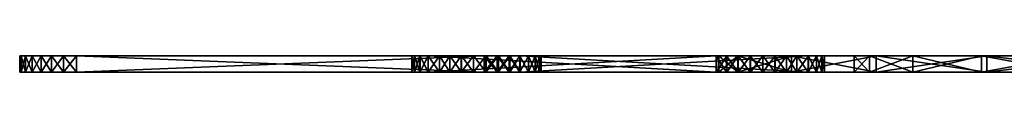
# Model space of a CAD drawing. Header units: centimetres. Extents: x 210.1 to 216.7, y 26.8 to 111.9.
# Tile 1 of 4: x 212.8916 to 213.4975, y 111.1292 to 111.1392. Entities that reach past the tile are written whole.
import ezdxf

# ---------------------------------------------------------------- set-up
doc = ezdxf.new("R2010")
doc.units = ezdxf.units.CM
doc.layers.add('Layer055', color=7, linetype='Continuous', true_color=0xffffff)

msp = doc.modelspace()

# ---------------------------------------------------------------- meshes
at = {"layer": 'Layer055'}
mesh = msp.add_polyface(dxfattribs=at)
corners = [(212.91118, 111.12919, 122.01917), (212.91853, 111.12919, 122.0218), (212.91853, 111.13919, 122.0218), (212.91118, 111.13919, 122.01917), (212.90468, 111.12919, 122.01504), (212.90468, 111.13919, 122.01504), (212.89925, 111.12919, 122.00961), (212.89925, 111.13919, 122.00961), (212.89511, 111.12919, 122.00311), (212.89511, 111.13919, 122.00311), (212.89249, 111.12919, 121.99575), (212.89249, 111.13919, 121.99575), (212.89156, 111.12919, 121.98773), (212.89156, 111.13919, 121.98773), (212.89156, 111.12919, 121.97773), (212.89156, 111.13919, 121.97773), (212.89249, 111.12919, 121.96971), (212.89249, 111.13919, 121.96971), (212.89511, 111.12919, 121.96235), (212.89511, 111.13919, 121.96235), (212.89925, 111.12919, 121.95585), (212.89925, 111.13919, 121.95585), (212.90468, 111.12919, 121.95042), (212.90468, 111.13919, 121.95042), (212.91118, 111.12919, 121.94629), (212.91118, 111.13919, 121.94629), (212.91853, 111.12919, 121.94366), (212.91853, 111.13919, 121.94366), (212.92656, 111.13919, 122.02273), (212.92656, 111.12919, 122.02273)]
mesh.append_faces([[corners[k] for k in face] for face in [(9, 13, 11)]], dxfattribs={"vtx0": -1})
mesh.append_faces([[corners[k] for k in face] for face in [(8, 12, 6)]], dxfattribs={"vtx0": -1, "vtx1": -1})
mesh.append_faces([[corners[k] for k in face] for face in [(12, 29, 1), (12, 1, 0), (12, 0, 4), (12, 4, 6)]], dxfattribs={"vtx0": -1, "vtx2": -1})
mesh.append_faces([[corners[k] for k in face] for face in [(2, 28, 13), (3, 2, 13), (5, 3, 13), (7, 5, 13), (9, 7, 13)]], dxfattribs={"vtx1": -1, "vtx2": -1})
mesh.append_faces([[corners[k] for k in face] for face in [(0, 1, 2), (2, 3, 0), (4, 0, 3), (3, 5, 4), (6, 4, 5), (5, 7, 6), (8, 6, 7), (7, 9, 8), (10, 8, 9), (9, 11, 10), (12, 10, 11), (11, 13, 12), (14, 12, 13), (13, 15, 14), (16, 14, 15), (15, 17, 16), (18, 16, 17), (17, 19, 18), (20, 18, 19), (19, 21, 20), (22, 20, 21), (21, 23, 22), (24, 22, 23), (23, 25, 24), (26, 24, 25), (25, 27, 26), (8, 10, 12)]], dxfattribs={"vtx2": -1})
mesh = msp.add_polyface(dxfattribs=at)
corners = [(213.13281, 111.12919, 122.5735), (213.13448, 111.12919, 122.58102), (213.13448, 111.13919, 122.58102), (213.13281, 111.13919, 122.5735), (213.13281, 111.12919, 122.56583), (213.13281, 111.13919, 122.56583), (213.13448, 111.12919, 122.55831), (213.13448, 111.13919, 122.55831), (212.91853, 111.12919, 122.0218), (212.92656, 111.12919, 122.02273), (212.92656, 111.13919, 122.02273), (212.91853, 111.13919, 122.0218), (212.92656, 111.12919, 121.94273), (212.91853, 111.12919, 121.94366), (212.91853, 111.13919, 121.94366), (212.92656, 111.13919, 121.94273), (213.17741, 111.12919, 121.94273), (213.17741, 111.13919, 121.94273), (213.17741, 111.12919, 122.02273), (213.17741, 111.13919, 122.02273), (213.13457, 111.13919, 121.40715), (213.13289, 111.13919, 121.39963), (213.13289, 111.12919, 121.39963), (213.13289, 111.12919, 121.39196), (213.13289, 111.13919, 121.39196), (213.13457, 111.12919, 121.38445), (212.91118, 111.13919, 121.94629), (212.90468, 111.13919, 121.95042), (212.89925, 111.13919, 121.95585), (212.89511, 111.13919, 121.96235), (212.89249, 111.13919, 121.96971), (212.89156, 111.13919, 121.97773), (212.89156, 111.13919, 121.98773), (212.91118, 111.12919, 121.94629), (212.90468, 111.12919, 121.95042), (212.89925, 111.12919, 121.95585), (212.89511, 111.12919, 121.96235), (212.89249, 111.12919, 121.96971), (212.89156, 111.12919, 121.97773), (212.89156, 111.12919, 121.98773)]
mesh.append_faces([[corners[k] for k in face] for face in [(19, 17, 15), (19, 15, 14), (19, 14, 26), (19, 26, 27), (19, 27, 28), (19, 28, 29), (19, 29, 30), (19, 30, 31), (19, 31, 32), (39, 18, 9)]], dxfattribs={"vtx0": -1, "vtx2": -1})
mesh.append_faces([[corners[k] for k in face] for face in [(10, 19, 32), (12, 16, 18), (13, 12, 18), (33, 13, 18), (34, 33, 18), (35, 34, 18), (36, 35, 18), (37, 36, 18), (38, 37, 18), (39, 38, 18)]], dxfattribs={"vtx1": -1, "vtx2": -1})
mesh.append_faces([[corners[k] for k in face] for face in [(0, 1, 2), (2, 3, 0), (4, 0, 3), (3, 5, 4), (6, 4, 5), (5, 7, 6), (8, 9, 10), (10, 11, 8), (12, 13, 14), (14, 15, 12), (16, 12, 15), (15, 17, 16), (9, 18, 19), (19, 10, 9), (20, 21, 22), (23, 22, 21), (21, 24, 23), (25, 23, 24)]], dxfattribs={"vtx2": -1})
mesh = msp.add_polyface(dxfattribs=at)
corners = [(213.15623, 111.13919, 122.60651), (213.14992, 111.13919, 122.60149), (213.14992, 111.12919, 122.60149), (213.14284, 111.12919, 122.59441), (213.14284, 111.13919, 122.59441), (213.13782, 111.12919, 122.58809), (213.13782, 111.13919, 122.58809), (213.13448, 111.12919, 122.58102), (213.13448, 111.13919, 122.58102), (213.13782, 111.12919, 122.55125), (213.13448, 111.12919, 122.55831), (213.13448, 111.13919, 122.55831), (213.13782, 111.13919, 122.55125), (213.14284, 111.12919, 122.54491), (213.14284, 111.13919, 122.54491), (213.13791, 111.12919, 121.41422), (213.14293, 111.12919, 121.42055), (213.14293, 111.13919, 121.42055), (213.13791, 111.13919, 121.41422), (213.13457, 111.12919, 121.40715), (213.13457, 111.13919, 121.40715), (213.13289, 111.12919, 121.39963), (213.13289, 111.13919, 121.39196), (213.13457, 111.13919, 121.38445), (213.13457, 111.12919, 121.38445), (213.13791, 111.12919, 121.37737), (213.13791, 111.13919, 121.37737), (213.14293, 111.12919, 121.37105), (213.14293, 111.13919, 121.37105), (213.14999, 111.12919, 121.36398), (213.14999, 111.13919, 121.36398), (213.15633, 111.12919, 121.35896), (213.13281, 111.13919, 122.5735), (213.13281, 111.13919, 122.56583), (213.13281, 111.12919, 122.5735), (213.13281, 111.12919, 122.56583)]
mesh.append_faces([[corners[k] for k in face] for face in [(11, 14, 12)]], dxfattribs={"vtx0": -1})
mesh.append_faces([[corners[k] for k in face] for face in [(10, 13, 35)]], dxfattribs={"vtx0": -1, "vtx1": -1})
mesh.append_faces([[corners[k] for k in face] for face in [(13, 2, 3), (13, 3, 5), (13, 5, 7), (13, 7, 34), (13, 34, 35)]], dxfattribs={"vtx0": -1, "vtx2": -1})
mesh.append_faces([[corners[k] for k in face] for face in [(4, 1, 14), (6, 4, 14), (8, 6, 14), (32, 8, 14), (33, 32, 14), (11, 33, 14)]], dxfattribs={"vtx1": -1, "vtx2": -1})
mesh.append_faces([[corners[k] for k in face] for face in [(0, 1, 2), (3, 2, 1), (1, 4, 3), (5, 3, 4), (4, 6, 5), (7, 5, 6), (6, 8, 7), (9, 10, 11), (11, 12, 9), (13, 9, 12), (12, 14, 13), (15, 16, 17), (17, 18, 15), (19, 15, 18), (18, 20, 19), (21, 19, 20), (22, 23, 24), (25, 24, 23), (23, 26, 25), (27, 25, 26), (26, 28, 27), (29, 27, 28), (28, 30, 29), (31, 29, 30), (10, 9, 13)]], dxfattribs={"vtx2": -1})
mesh = msp.add_polyface(dxfattribs=at)
corners = [(213.17082, 111.12919, 122.61152), (213.1785, 111.12919, 122.61152), (213.1785, 111.13919, 122.61152), (213.17082, 111.13919, 122.61152), (213.1633, 111.12919, 122.60985), (213.1633, 111.13919, 122.60985), (213.15623, 111.12919, 122.60651), (213.15623, 111.13919, 122.60651), (213.14992, 111.12919, 122.60149), (213.14999, 111.13919, 121.36398), (213.15633, 111.13919, 121.35896), (213.15633, 111.12919, 121.35896), (213.16339, 111.12919, 121.35561), (213.16339, 111.13919, 121.35561), (213.17091, 111.12919, 121.35394), (213.17091, 111.13919, 121.35394), (213.17857, 111.12919, 121.35394), (213.17857, 111.13919, 121.35394), (213.1861, 111.13919, 121.35561), (213.19316, 111.13919, 121.35896), (213.19949, 111.13919, 121.36398), (213.14293, 111.13919, 121.37105), (213.13791, 111.13919, 121.37737), (213.13457, 111.13919, 121.38445), (213.13289, 111.13919, 121.39196), (213.13289, 111.13919, 121.39963), (213.13457, 111.13919, 121.40715), (213.13791, 111.13919, 121.41422), (213.14293, 111.13919, 121.42055), (213.1861, 111.12919, 121.35561), (213.14999, 111.12919, 121.36398), (213.19316, 111.12919, 121.35896), (213.14293, 111.12919, 121.37105), (213.19949, 111.12919, 121.36398), (213.13791, 111.12919, 121.37737), (213.13457, 111.12919, 121.38445), (213.13289, 111.12919, 121.39196), (213.13289, 111.12919, 121.39963), (213.13457, 111.12919, 121.40715), (213.13791, 111.12919, 121.41422), (213.14293, 111.12919, 121.42055)]
mesh.append_faces([[corners[k] for k in face] for face in [(18, 15, 13), (18, 13, 10), (19, 10, 9), (20, 9, 21), (20, 21, 22), (20, 22, 23), (20, 23, 24), (20, 24, 25), (20, 25, 26), (20, 26, 27), (20, 27, 28)]], dxfattribs={"vtx0": -1, "vtx2": -1})
mesh.append_faces([[corners[k] for k in face] for face in [(19, 18, 10), (12, 14, 29), (11, 12, 29), (30, 11, 31), (32, 30, 33), (34, 32, 33), (35, 34, 33), (36, 35, 33), (37, 36, 33), (38, 37, 33), (39, 38, 33), (40, 39, 33)]], dxfattribs={"vtx1": -1, "vtx2": -1})
mesh.append_faces([[corners[k] for k in face] for face in [(0, 1, 2), (2, 3, 0), (4, 0, 3), (3, 5, 4), (6, 4, 5), (5, 7, 6), (8, 6, 7), (9, 10, 11), (12, 11, 10), (10, 13, 12), (14, 12, 13), (13, 15, 14), (16, 14, 15), (15, 17, 16), (18, 17, 15)]], dxfattribs={"vtx2": -1})
mesh = msp.add_polyface(dxfattribs=at)
corners = [(213.19308, 111.12919, 122.60651), (213.1994, 111.12919, 122.60149), (213.1994, 111.13919, 122.60149), (213.32022, 111.12919, 122.36754), (213.14284, 111.12919, 122.54491), (213.14284, 111.13919, 122.54491), (213.19279, 111.13919, 121.94629), (213.1993, 111.13919, 121.95042), (213.1993, 111.12919, 121.95042), (213.20471, 111.12919, 121.95585), (213.20471, 111.13919, 121.95585), (213.20885, 111.12919, 121.96235), (213.20885, 111.13919, 121.96235), (213.21149, 111.12919, 121.96971), (213.21149, 111.13919, 121.96971), (213.21242, 111.12919, 121.97773), (213.21242, 111.13919, 121.98773), (213.21149, 111.13919, 121.99575), (213.21149, 111.12919, 121.99575), (213.20885, 111.12919, 122.00311), (213.20885, 111.13919, 122.00311), (213.20471, 111.12919, 122.00961), (213.20471, 111.13919, 122.00961), (213.1993, 111.12919, 122.01504), (213.1993, 111.13919, 122.01504), (213.19279, 111.12919, 122.01917), (213.19316, 111.13919, 121.35896), (213.19949, 111.13919, 121.36398), (213.19949, 111.12919, 121.36398), (213.32031, 111.13919, 121.59792), (213.14293, 111.13919, 121.42055), (213.14293, 111.12919, 121.42055), (213.14992, 111.13919, 122.60149), (213.15623, 111.13919, 122.60651), (213.32022, 111.13919, 122.36754), (213.21242, 111.13919, 121.97773), (213.17741, 111.13919, 121.94273), (213.15623, 111.12919, 122.60651), (213.14992, 111.12919, 122.60149), (213.19279, 111.12919, 121.94629), (213.17741, 111.12919, 121.94273), (213.21242, 111.12919, 121.98773)]
mesh.append_faces([[corners[k] for k in face] for face in [(32, 34, 5), (12, 7, 6), (3, 37, 38), (39, 11, 13), (40, 13, 15), (40, 15, 41), (40, 41, 18), (40, 18, 19)]], dxfattribs={"vtx0": -1, "vtx2": -1})
mesh.append_faces([[corners[k] for k in face] for face in [(32, 33, 34), (14, 12, 6), (35, 14, 36), (16, 35, 36), (17, 16, 36), (20, 17, 36), (4, 3, 38), (39, 8, 11)]], dxfattribs={"vtx1": -1, "vtx2": -1})
mesh.append_faces([[corners[k] for k in face] for face in [(0, 1, 2), (3, 4, 5), (6, 7, 8), (9, 8, 7), (7, 10, 9), (11, 9, 10), (10, 12, 11), (13, 11, 12), (12, 14, 13), (15, 13, 14), (16, 17, 18), (19, 18, 17), (17, 20, 19), (21, 19, 20), (20, 22, 21), (23, 21, 22), (22, 24, 23), (25, 23, 24), (26, 27, 28), (29, 30, 31), (12, 10, 7), (8, 9, 11)]], dxfattribs={"vtx2": -1})
mesh = msp.add_polyface(dxfattribs=at)
corners = [(213.14284, 111.13919, 122.54491), (213.32022, 111.13919, 122.36754), (213.32022, 111.12919, 122.36754), (213.37679, 111.13919, 122.4241), (213.1994, 111.13919, 122.60149), (213.1994, 111.12919, 122.60149), (213.21149, 111.13919, 121.96971), (213.21242, 111.13919, 121.97773), (213.21242, 111.12919, 121.97773), (213.21242, 111.12919, 121.98773), (213.21242, 111.13919, 121.98773), (213.21149, 111.12919, 121.99575), (213.37688, 111.12919, 121.54136), (213.19949, 111.12919, 121.36398), (213.19949, 111.13919, 121.36398), (213.14293, 111.12919, 121.42055), (213.32031, 111.12919, 121.59792), (213.32031, 111.13919, 121.59792), (213.19308, 111.13919, 122.60651), (213.186, 111.13919, 122.60985), (213.1785, 111.13919, 122.61152), (213.17082, 111.13919, 122.61152), (213.1633, 111.13919, 122.60985), (213.15623, 111.13919, 122.60651), (213.37688, 111.13919, 121.54136), (213.14293, 111.13919, 121.42055), (213.3819, 111.13919, 121.54768), (213.38524, 111.13919, 121.55475), (213.3869, 111.13919, 121.56227), (213.38524, 111.13919, 121.57746), (213.3869, 111.13919, 121.56994), (213.3819, 111.13919, 121.58453), (213.37688, 111.13919, 121.59085), (213.37679, 111.12919, 122.4241), (213.19308, 111.12919, 122.60651), (213.186, 111.12919, 122.60985), (213.1785, 111.12919, 122.61152), (213.17082, 111.12919, 122.61152), (213.1633, 111.12919, 122.60985), (213.15623, 111.12919, 122.60651), (213.3819, 111.12919, 121.54768), (213.38524, 111.12919, 121.55475), (213.3869, 111.12919, 121.56227), (213.3869, 111.12919, 121.56994), (213.38524, 111.12919, 121.57746), (213.3819, 111.12919, 121.58453), (213.37688, 111.12919, 121.59085)]
mesh.append_faces([[corners[k] for k in face] for face in [(32, 25, 17), (2, 33, 5), (2, 5, 34), (2, 34, 35), (2, 35, 36), (2, 36, 37), (2, 37, 38), (2, 38, 39), (15, 13, 12), (15, 12, 40), (15, 40, 41), (15, 41, 42), (15, 43, 44), (15, 44, 45), (15, 45, 46)]], dxfattribs={"vtx0": -1, "vtx2": -1})
mesh.append_faces([[corners[k] for k in face] for face in [(4, 3, 1), (18, 4, 1), (19, 18, 1), (20, 19, 1), (21, 20, 1), (22, 21, 1), (23, 22, 1), (24, 14, 25), (26, 24, 25), (27, 26, 25), (28, 27, 25), (29, 30, 25), (31, 29, 25), (32, 31, 25), (16, 15, 46)]], dxfattribs={"vtx1": -1, "vtx2": -1})
mesh.append_faces([[corners[k] for k in face] for face in [(0, 1, 2), (3, 4, 5), (6, 7, 8), (9, 8, 7), (7, 10, 9), (11, 9, 10), (12, 13, 14), (15, 16, 17)]], dxfattribs={"vtx2": -1})
mesh = msp.add_polyface(dxfattribs=at)
corners = [(213.36656, 111.13919, 122.17611), (213.33345, 111.13919, 122.08356), (213.33345, 111.12919, 122.08356), (213.32182, 111.12919, 121.9828), (213.32182, 111.13919, 121.9828), (213.33345, 111.12919, 121.88203), (213.33345, 111.13919, 121.88203), (213.36656, 111.12919, 121.78948), (213.32654, 111.12919, 122.36252), (213.32022, 111.12919, 122.36754), (213.32022, 111.13919, 122.36754), (213.32654, 111.13919, 122.36252), (213.33362, 111.12919, 122.35918), (213.33362, 111.13919, 122.35918), (213.34114, 111.12919, 122.35751), (213.34114, 111.13919, 122.35751), (213.3488, 111.12919, 122.35751), (213.3488, 111.13919, 122.35751), (213.1994, 111.12919, 122.60149), (213.37679, 111.12919, 122.4241), (213.37679, 111.13919, 122.4241), (213.19949, 111.13919, 121.36398), (213.37688, 111.13919, 121.54136), (213.37688, 111.12919, 121.54136), (213.34122, 111.12919, 121.60796), (213.34889, 111.12919, 121.60796), (213.34889, 111.13919, 121.60796), (213.34122, 111.13919, 121.60796), (213.33369, 111.12919, 121.60629), (213.33369, 111.13919, 121.60629), (213.32663, 111.12919, 121.60294), (213.32663, 111.13919, 121.60294), (213.32031, 111.12919, 121.59792), (213.32031, 111.13919, 121.59792), (213.35632, 111.13919, 122.35918), (213.36339, 111.13919, 122.36252), (213.3869, 111.13919, 121.56994), (213.3869, 111.13919, 121.56227), (213.14293, 111.13919, 121.42055), (213.3698, 111.13919, 121.59792), (213.35632, 111.12919, 122.35918), (213.36339, 111.12919, 122.36252), (213.3698, 111.12919, 121.59792), (213.14293, 111.12919, 121.42055), (213.3869, 111.12919, 121.56227), (213.3869, 111.12919, 121.56994)]
mesh.append_faces([[corners[k] for k in face] for face in [(35, 13, 11), (35, 11, 10), (39, 33, 31), (39, 31, 29), (12, 16, 40), (42, 28, 30), (42, 30, 32), (43, 44, 45)]], dxfattribs={"vtx0": -1, "vtx2": -1})
mesh.append_faces([[corners[k] for k in face] for face in [(34, 17, 13), (36, 37, 38), (8, 12, 41), (9, 8, 41)]], dxfattribs={"vtx1": -1, "vtx2": -1})
mesh.append_faces([[corners[k] for k in face] for face in [(0, 1, 2), (3, 2, 1), (1, 4, 3), (5, 3, 4), (4, 6, 5), (7, 5, 6), (8, 9, 10), (10, 11, 8), (12, 8, 11), (11, 13, 12), (14, 12, 13), (13, 15, 14), (16, 14, 15), (15, 17, 16), (18, 19, 20), (21, 22, 23), (24, 25, 26), (26, 27, 24), (28, 24, 27), (27, 29, 28), (30, 28, 29), (29, 31, 30), (32, 30, 31), (31, 33, 32), (17, 15, 13), (12, 14, 16)]], dxfattribs={"vtx2": -1})
mesh = msp.add_polyface(dxfattribs=at)
corners = [(213.1994, 111.13919, 122.60149), (213.19308, 111.13919, 122.60651), (213.19308, 111.12919, 122.60651), (213.186, 111.12919, 122.60985), (213.186, 111.13919, 122.60985), (213.1785, 111.12919, 122.61152), (213.1785, 111.13919, 122.61152), (213.18542, 111.12919, 121.94366), (213.17741, 111.12919, 121.94273), (213.17741, 111.13919, 121.94273), (213.18542, 111.13919, 121.94366), (213.19279, 111.12919, 121.94629), (213.19279, 111.13919, 121.94629), (213.1993, 111.12919, 121.95042), (213.1993, 111.13919, 122.01504), (213.19279, 111.13919, 122.01917), (213.19279, 111.12919, 122.01917), (213.18542, 111.12919, 122.0218), (213.18542, 111.13919, 122.0218), (213.17741, 111.12919, 122.02273), (213.17741, 111.13919, 122.02273), (213.1861, 111.12919, 121.35561), (213.17857, 111.12919, 121.35394), (213.17857, 111.13919, 121.35394), (213.1861, 111.13919, 121.35561), (213.19316, 111.12919, 121.35896), (213.19316, 111.13919, 121.35896), (213.19949, 111.12919, 121.36398), (213.21149, 111.13919, 121.96971), (213.20471, 111.13919, 122.00961), (213.20885, 111.13919, 122.00311), (213.19949, 111.13919, 121.36398), (213.14999, 111.13919, 121.36398), (213.21149, 111.12919, 121.96971), (213.20885, 111.12919, 122.00311), (213.20471, 111.12919, 122.00961), (213.1993, 111.12919, 122.01504), (213.17091, 111.12919, 121.35394), (213.15633, 111.12919, 121.35896), (213.14999, 111.12919, 121.36398)]
mesh.append_faces([[corners[k] for k in face] for face in [(28, 12, 10), (28, 10, 9), (8, 34, 35), (8, 35, 36), (8, 36, 16), (8, 16, 17), (8, 17, 19), (38, 21, 25), (39, 25, 27)]], dxfattribs={"vtx0": -1, "vtx2": -1})
mesh.append_faces([[corners[k] for k in face] for face in [(29, 30, 9), (14, 29, 9), (15, 14, 9), (18, 15, 9), (20, 18, 9), (31, 26, 32), (7, 11, 33), (8, 7, 33)]], dxfattribs={"vtx1": -1, "vtx2": -1})
mesh.append_faces([[corners[k] for k in face] for face in [(0, 1, 2), (3, 2, 1), (1, 4, 3), (5, 3, 4), (4, 6, 5), (7, 8, 9), (9, 10, 7), (11, 7, 10), (10, 12, 11), (13, 11, 12), (14, 15, 16), (17, 16, 15), (15, 18, 17), (19, 17, 18), (18, 20, 19), (21, 22, 23), (23, 24, 21), (25, 21, 24), (24, 26, 25), (27, 25, 26), (37, 22, 21)]], dxfattribs={"vtx2": -1})
mesh = msp.add_polyface(dxfattribs=at)
corners = [(213.33345, 111.12919, 122.08356), (213.36656, 111.12919, 122.17611), (213.36656, 111.13919, 122.17611), (213.33345, 111.13919, 121.88203), (213.36656, 111.13919, 121.78948), (213.36656, 111.12919, 121.78948), (213.35632, 111.12919, 122.35918), (213.3488, 111.12919, 122.35751), (213.3488, 111.13919, 122.35751), (213.35632, 111.13919, 122.35918), (213.36339, 111.12919, 122.36252), (213.36339, 111.13919, 122.36252), (213.3564, 111.12919, 121.60629), (213.36348, 111.12919, 121.60294), (213.36348, 111.13919, 121.60294), (213.3564, 111.13919, 121.60629), (213.34889, 111.12919, 121.60796), (213.34889, 111.13919, 121.60796), (213.40497, 111.13919, 121.9828), (213.32182, 111.13919, 121.9828), (213.4144, 111.13919, 122.06451), (213.33345, 111.13919, 122.08356), (213.33362, 111.13919, 122.35918), (213.36972, 111.13919, 122.36754), (213.32022, 111.13919, 122.36754), (213.37679, 111.13919, 122.37461), (213.38181, 111.13919, 122.38094), (213.38515, 111.13919, 122.38801), (213.38181, 111.13919, 122.41778), (213.38515, 111.13919, 122.41071), (213.37679, 111.13919, 122.4241), (213.3698, 111.13919, 121.59792), (213.37688, 111.13919, 121.59085), (213.32031, 111.13919, 121.59792), (213.33369, 111.13919, 121.60629), (213.34122, 111.13919, 121.60796), (213.32182, 111.12919, 121.9828), (213.33345, 111.12919, 121.88203), (213.40497, 111.12919, 121.9828), (213.4144, 111.12919, 122.06451), (213.33362, 111.12919, 122.35918), (213.32022, 111.12919, 122.36754), (213.36972, 111.12919, 122.36754), (213.37679, 111.12919, 122.37461), (213.38181, 111.12919, 122.38094), (213.38515, 111.12919, 122.38801), (213.38515, 111.12919, 122.41071), (213.38181, 111.12919, 122.41778), (213.37679, 111.12919, 122.4241), (213.3698, 111.12919, 121.59792), (213.34122, 111.12919, 121.60796), (213.33369, 111.12919, 121.60629), (213.32031, 111.12919, 121.59792), (213.37688, 111.12919, 121.59085)]
mesh.append_faces([[corners[k] for k in face] for face in [(31, 15, 14)]], dxfattribs={"vtx0": -1})
mesh.append_faces([[corners[k] for k in face] for face in [(49, 52, 53)]], dxfattribs={"vtx0": -1, "vtx1": -1})
mesh.append_faces([[corners[k] for k in face] for face in [(18, 3, 19), (20, 19, 21), (31, 34, 35), (31, 35, 17), (31, 17, 15), (40, 6, 10), (41, 10, 42), (41, 42, 43), (41, 43, 44), (41, 44, 45), (41, 46, 47), (41, 47, 48), (49, 12, 16), (49, 16, 50), (49, 50, 51)]], dxfattribs={"vtx0": -1, "vtx2": -1})
mesh.append_faces([[corners[k] for k in face] for face in [(11, 9, 22), (23, 11, 24), (25, 23, 24), (26, 25, 24), (27, 26, 24), (28, 29, 24), (30, 28, 24), (31, 32, 33), (36, 37, 38), (0, 36, 39)]], dxfattribs={"vtx1": -1, "vtx2": -1})
mesh.append_faces([[corners[k] for k in face] for face in [(0, 1, 2), (3, 4, 5), (6, 7, 8), (8, 9, 6), (10, 6, 9), (9, 11, 10), (12, 13, 14), (14, 15, 12), (16, 12, 15), (15, 17, 16), (49, 13, 12)]], dxfattribs={"vtx2": -1})
mesh = msp.add_polyface(dxfattribs=at)
corners = [(213.41852, 111.13919, 122.25777), (213.36656, 111.13919, 122.17611), (213.36656, 111.12919, 122.17611), (213.41852, 111.12919, 121.70782), (213.36656, 111.12919, 121.78948), (213.36656, 111.13919, 121.78948), (213.36972, 111.12919, 122.36754), (213.36339, 111.12919, 122.36252), (213.36339, 111.13919, 122.36252), (213.36972, 111.13919, 122.36754), (213.37679, 111.12919, 122.37461), (213.37679, 111.13919, 122.37461), (213.38181, 111.12919, 122.38094), (213.38181, 111.13919, 122.38094), (213.38515, 111.12919, 122.38801), (213.38515, 111.13919, 122.38801), (213.38181, 111.12919, 122.41778), (213.38515, 111.12919, 122.41071), (213.38515, 111.13919, 122.41071), (213.38181, 111.13919, 122.41778), (213.37679, 111.12919, 122.4241), (213.37679, 111.13919, 122.4241), (213.3819, 111.12919, 121.54768), (213.37688, 111.12919, 121.54136), (213.37688, 111.13919, 121.54136), (213.3819, 111.13919, 121.54768), (213.38524, 111.12919, 121.55475), (213.38524, 111.13919, 121.55475), (213.3819, 111.12919, 121.58453), (213.38524, 111.12919, 121.57746), (213.38524, 111.13919, 121.57746), (213.3819, 111.13919, 121.58453), (213.37688, 111.12919, 121.59085), (213.37688, 111.13919, 121.59085), (213.3698, 111.12919, 121.59792), (213.3698, 111.13919, 121.59792), (213.36348, 111.12919, 121.60294), (213.36348, 111.13919, 121.60294), (213.4144, 111.13919, 121.90108), (213.33345, 111.13919, 121.88203), (213.4144, 111.13919, 122.06451), (213.40497, 111.13919, 121.9828), (213.32182, 111.13919, 121.9828), (213.44125, 111.13919, 122.13956), (213.33345, 111.13919, 122.08356), (213.38683, 111.13919, 122.39552), (213.32022, 111.13919, 122.36754), (213.38683, 111.13919, 122.40319), (213.33345, 111.12919, 121.88203), (213.4144, 111.12919, 121.90108), (213.32182, 111.12919, 121.9828), (213.40497, 111.12919, 121.9828), (213.4144, 111.12919, 122.06451), (213.33345, 111.12919, 122.08356), (213.44125, 111.12919, 122.13956), (213.32022, 111.12919, 122.36754), (213.38683, 111.12919, 122.39552), (213.38683, 111.12919, 122.40319)]
mesh.append_faces([[corners[k] for k in face] for face in [(38, 5, 39), (43, 44, 1), (50, 51, 52), (55, 14, 56), (55, 56, 57), (55, 57, 17)]], dxfattribs={"vtx0": -1, "vtx2": -1})
mesh.append_faces([[corners[k] for k in face] for face in [(40, 41, 42), (45, 15, 46), (47, 45, 46), (18, 47, 46), (48, 4, 49), (2, 53, 54)]], dxfattribs={"vtx1": -1, "vtx2": -1})
mesh.append_faces([[corners[k] for k in face] for face in [(0, 1, 2), (3, 4, 5), (6, 7, 8), (8, 9, 6), (10, 6, 9), (9, 11, 10), (12, 10, 11), (11, 13, 12), (14, 12, 13), (13, 15, 14), (16, 17, 18), (18, 19, 16), (20, 16, 19), (19, 21, 20), (22, 23, 24), (24, 25, 22), (26, 22, 25), (25, 27, 26), (28, 29, 30), (30, 31, 28), (32, 28, 31), (31, 33, 32), (34, 32, 33), (33, 35, 34), (36, 34, 35), (35, 37, 36)]], dxfattribs={"vtx2": -1})
mesh = msp.add_polyface(dxfattribs=at)
corners = [(213.48665, 111.13919, 122.3259), (213.41852, 111.13919, 122.25777), (213.41852, 111.12919, 122.25777), (213.36656, 111.12919, 122.17611), (213.36656, 111.13919, 121.78948), (213.41852, 111.13919, 121.70782), (213.41852, 111.12919, 121.70782), (213.48665, 111.12919, 121.63969), (213.4144, 111.12919, 121.90108), (213.44125, 111.12919, 121.82603), (213.44125, 111.13919, 121.82603), (213.4144, 111.13919, 121.90108), (213.40497, 111.12919, 121.9828), (213.40497, 111.13919, 121.9828), (213.4144, 111.12919, 122.06451), (213.4144, 111.13919, 122.06451), (213.44125, 111.12919, 122.13956), (213.44125, 111.13919, 122.13956), (213.38683, 111.12919, 122.39552), (213.38515, 111.12919, 122.38801), (213.38515, 111.13919, 122.38801), (213.38683, 111.13919, 122.39552), (213.38683, 111.12919, 122.40319), (213.38683, 111.13919, 122.40319), (213.38515, 111.12919, 122.41071), (213.38515, 111.13919, 122.41071), (213.3869, 111.12919, 121.56227), (213.38524, 111.12919, 121.55475), (213.38524, 111.13919, 121.55475), (213.3869, 111.13919, 121.56227), (213.3869, 111.12919, 121.56994), (213.3869, 111.13919, 121.56994), (213.38524, 111.12919, 121.57746), (213.38524, 111.13919, 121.57746), (213.48338, 111.13919, 121.7598), (213.33345, 111.13919, 121.88203), (213.33345, 111.13919, 122.08356), (213.48338, 111.13919, 122.20579), (213.36656, 111.13919, 122.17611), (213.48338, 111.12919, 121.7598), (213.36656, 111.12919, 121.78948), (213.33345, 111.12919, 121.88203), (213.33345, 111.12919, 122.08356), (213.48338, 111.12919, 122.20579)]
mesh.append_faces([[corners[k] for k in face] for face in [(10, 5, 4), (37, 38, 1), (6, 39, 9), (40, 9, 8), (41, 8, 12), (42, 14, 16), (3, 16, 43)]], dxfattribs={"vtx0": -1, "vtx2": -1})
mesh.append_faces([[corners[k] for k in face] for face in [(10, 34, 5), (11, 10, 4), (13, 11, 35), (17, 15, 36), (37, 17, 38), (40, 6, 9), (2, 3, 43)]], dxfattribs={"vtx1": -1, "vtx2": -1})
mesh.append_faces([[corners[k] for k in face] for face in [(0, 1, 2), (3, 2, 1), (4, 5, 6), (7, 6, 5), (8, 9, 10), (10, 11, 8), (12, 8, 11), (11, 13, 12), (14, 12, 13), (13, 15, 14), (16, 14, 15), (15, 17, 16), (18, 19, 20), (20, 21, 18), (22, 18, 21), (21, 23, 22), (24, 22, 23), (23, 25, 24), (26, 27, 28), (28, 29, 26), (30, 26, 29), (29, 31, 30), (32, 30, 31), (31, 33, 32)]], dxfattribs={"vtx2": -1})
mesh = msp.add_polyface(dxfattribs=at)
corners = [(213.66084, 111.13919, 122.41096), (213.5683, 111.13919, 122.37785), (213.5683, 111.12919, 122.37785), (213.48665, 111.12919, 122.3259), (213.48665, 111.13919, 122.3259), (213.41852, 111.12919, 122.25777), (213.41852, 111.13919, 121.70782), (213.48665, 111.13919, 121.63969), (213.48665, 111.12919, 121.63969), (213.5683, 111.12919, 121.58775), (213.5683, 111.13919, 121.58775), (213.66084, 111.12919, 121.55463), (213.53862, 111.12919, 121.70455), (213.60484, 111.12919, 121.66243), (213.60484, 111.13919, 121.66243), (213.53862, 111.13919, 121.70455), (213.48338, 111.12919, 121.7598), (213.48338, 111.13919, 121.7598), (213.44125, 111.12919, 121.82603), (213.44125, 111.13919, 121.82603), (213.48338, 111.12919, 122.20579), (213.44125, 111.12919, 122.13956), (213.44125, 111.13919, 122.13956), (213.48338, 111.13919, 122.20579), (213.53862, 111.12919, 122.26103), (213.53862, 111.13919, 122.26103), (213.60484, 111.12919, 122.30316), (213.60484, 111.13919, 122.30316), (213.66084, 111.13919, 121.55463), (213.41852, 111.13919, 122.25777), (213.41852, 111.12919, 121.70782)]
mesh.append_faces([[corners[k] for k in face] for face in [(14, 28, 10), (15, 10, 7), (17, 7, 6), (25, 29, 4), (27, 4, 1), (9, 13, 12), (8, 12, 16), (5, 20, 24), (3, 24, 26)]], dxfattribs={"vtx0": -1, "vtx2": -1})
mesh.append_faces([[corners[k] for k in face] for face in [(15, 14, 10), (17, 15, 7), (25, 23, 29), (27, 25, 4), (9, 11, 13), (8, 9, 12), (30, 8, 16), (3, 5, 24), (2, 3, 26)]], dxfattribs={"vtx1": -1, "vtx2": -1})
mesh.append_faces([[corners[k] for k in face] for face in [(0, 1, 2), (3, 2, 1), (1, 4, 3), (5, 3, 4), (6, 7, 8), (9, 8, 7), (7, 10, 9), (11, 9, 10), (12, 13, 14), (14, 15, 12), (16, 12, 15), (15, 17, 16), (18, 16, 17), (17, 19, 18), (20, 21, 22), (22, 23, 20), (24, 20, 23), (23, 25, 24), (26, 24, 25), (25, 27, 26)]], dxfattribs={"vtx2": -1})

doc.saveas('drawing.dxf')
